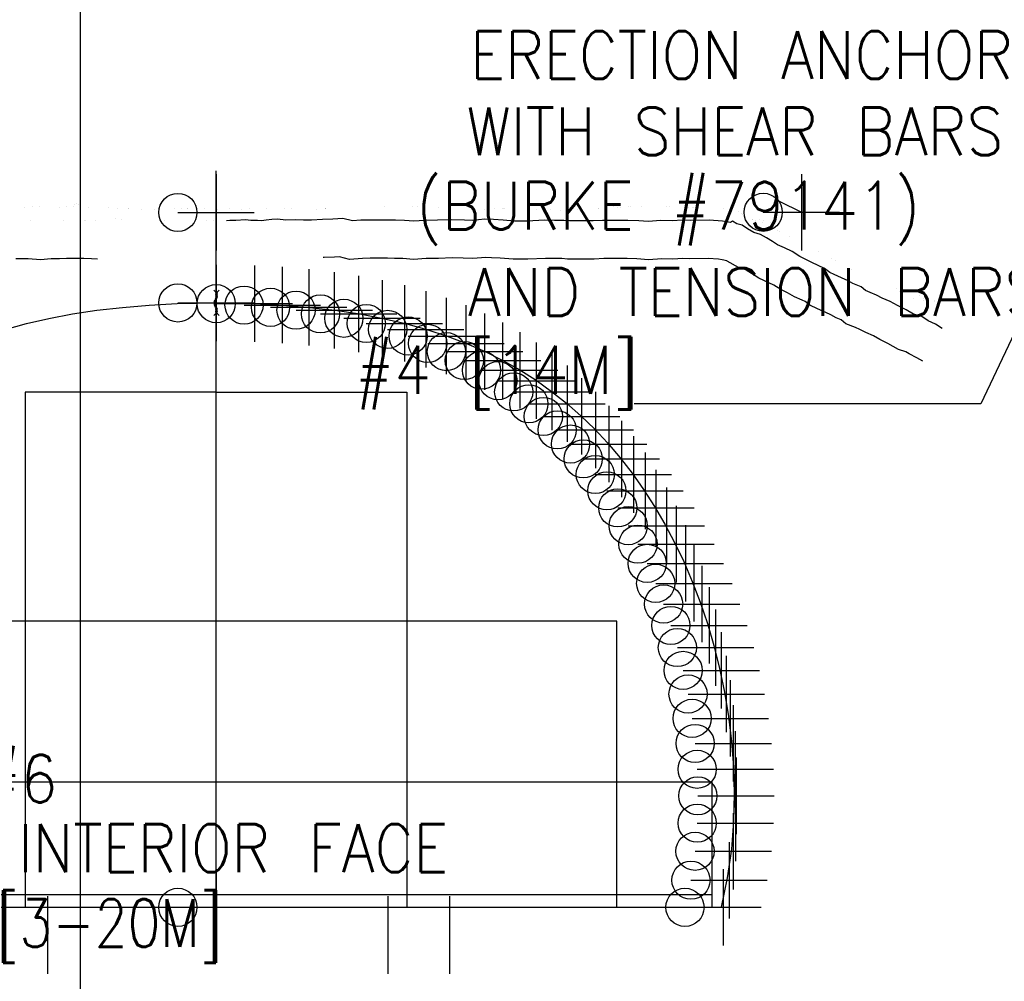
# Model space of a CAD drawing. Extents: x 5 to 2859, y 0 to 3983.
# Tile 6 of 20: x 84 to 110, y 165 to 190. Entities that reach past the tile are written whole.
import ezdxf
from ezdxf.enums import TextEntityAlignment as Align

# ---------------------------------------------------------------- set-up
doc = ezdxf.new("R2010")
doc.units = 0
doc.header["$LTSCALE"] = 25.4
doc.header["$MEASUREMENT"] = 0
doc.layers.get('DEFPOINTS').update_dxf_attribs({"linetype": 'CONTINUOUS'})
for name, color, linetype in [('ARC-CENT', 1, 'CONTINUOUS'), ('ARC-CONST', 1, 'CONTINUOUS'), ('ARC-GRD', 1, 'CONTINUOUS'), ('ARC-PTS', 1, 'CONTINUOUS'), ('ARC-SOIL', 1, 'CONTINUOUS'), ('BDR-TEXT', 1, 'CONTINUOUS'), ('DWG-LINES', 7, 'CONTINUOUS'), ('HATCH', 7, 'CONTINUOUS'), ('LABELS', 7, 'CONTINUOUS'), ('POINTS', 1, 'CONTINUOUS'), ('TRASH', 1, 'CONTINUOUS')]:
    doc.layers.add(name, color=color, linetype=linetype)
doc.styles.add('TXT_SHX', font='txt.shx')

# ---------------------------------------------------------------- blocks, each defined once
blk = doc.blocks.new('2FL')
at = {"layer": 'DWG-LINES', "color": 1, "linetype": 'CONTINUOUS', "const_width": 0.00025}
blk.add_lwpolyline([(-0.12, -1.39), (-0.12, -3.25), (-0.31, -3.25), (-0.31, -1.46, -0.342997), (-0.31, 1.46), (-0.31, 3.25), (-0.12, 3.25), (-0.12, 1.39)], format="xyb", dxfattribs=at)
blk.add_lwpolyline([(0.12, -3.25), (0.12, -1.65, -0.454859), (0.12, 1.65), (0.12, 3.25), (0.31, 3.25), (0.31, 1.56, 0.480384), (0.31, -1.56), (0.31, -3.25)], format="xyb", close=True, dxfattribs=at)
at = {"layer": 'HATCH', "color": 6, "linetype": 'CONTINUOUS'}
for p, q in [((-0.31, 3.16), (-0.23, 3.25)), ((-0.31, 2.99), (-0.12, 3.17)), ((0.12, 3.07), (0.3, 3.25)), ((-0.81, 0.01), (-0.61, 0.21)), ((-0.81, -0.16), (-0.65, 0)), ((-0.78, 0.4), (-0.53, 0.65)), ((-0.73, 0.63), (-0.41, 0.94)), ((-0.65, 0), (-0.62, 0.02)), ((-0.62, 0.02), (-0.43, 0.22)), ((-0.61, 0.21), (-0.39, 0.44)), ((-0.53, 0.65), (-0.16, 1.02)), ((-0.45, 1.25), (-0.12, 1.58)), ((-0.41, 0.94), (0.31, 1.67)), ((-0.31, 2.63), (-0.12, 2.82)), ((-0.31, 2.46), (-0.12, 2.64)), ((-0.31, 2.1), (-0.17, 2.25)), ((-0.31, 1.93), (-0.12, 2.11)), ((-0.31, 1.57), (-0.12, 1.76)), ((-0.17, 2.25), (-0.12, 2.29)), ((0.12, 2.89), (0.31, 3.08)), ((0.12, 2.54), (0.31, 2.73)), ((0.12, 2.36), (0.31, 2.55)), ((0.12, 2.01), (0.31, 2.2)), ((0.12, 1.83), (0.31, 2.02)), ((-0.77, -0.47), (-0.6, -0.31)), ((-0.73, -0.61), (-0.58, -0.46)), ((-0.64, -0.88), (-0.5, -0.73)), ((-0.6, -0.31), (-0.43, -0.14)), ((-0.59, -1), (-0.45, -0.86)), ((-0.58, -0.46), (-0.42, -0.3)), ((-0.5, -0.73), (-0.35, -0.59)), ((-0.47, -1.23), (-0.33, -1.1)), ((-0.45, -0.86), (-0.3, -0.72)), ((-0.4, -1.34), (-0.26, -1.21)), ((-0.33, -1.1), (-0.19, -0.96)), ((-0.31, -1.61), (-0.12, -1.42)), ((-0.31, -1.79), (-0.12, -1.6)), ((-0.31, -2.14), (-0.12, -1.95)), ((-0.31, -2.32), (-0.12, -2.13)), ((-0.31, -2.67), (-0.12, -2.48)), ((-0.31, -2.85), (-0.12, -2.66)), ((-0.31, -3.2), (-0.12, -3.01)), ((-0.26, -1.21), (-0.13, -1.07)), ((-0.11, -1.41), (0.02, -1.28)), ((-0.03, -1.5), (0.1, -1.37)), ((0.12, -1.7), (0.29, -1.54)), ((0.12, -1.88), (0.31, -1.69)), ((0.12, -2.23), (0.31, -2.04)), ((0.12, -2.41), (0.31, -2.22)), ((0.12, -2.76), (0.31, -2.58)), ((0.12, -2.94), (0.31, -2.75)), ((-0.19, -3.25), (-0.12, -3.19)), ((0.17, -3.25), (0.31, -3.11))]:
    blk.add_line(p, q, dxfattribs=at)
at = {"layer": 'LABELS', "color": 253, "linetype": 'CONTINUOUS'}
for p, q in [((-0.12, 3.25), (-0.88, 4)), ((0.12, 3.25), (0.88, 4)), ((-0.88, -4), (-0.12, -3.25)), ((0.88, -4), (0.12, -3.25))]:
    blk.add_line(p, q, dxfattribs=at)
blk = doc.blocks.new('2FL0')
at = {"layer": 'DWG-LINES', "color": 1, "linetype": 'CONTINUOUS', "const_width": 0.00025}
blk.add_lwpolyline([(-0.12, -1.39), (-0.12, -3.25), (-0.31, -3.25), (-0.31, -1.46, -0.342997), (-0.31, 1.46), (-0.31, 3.25), (-0.12, 3.25), (-0.12, 1.39)], format="xyb", dxfattribs=at)
blk.add_lwpolyline([(0.12, -3.25), (0.12, -1.65, -0.454859), (0.12, 1.65), (0.12, 3.25), (0.31, 3.25), (0.31, 1.56, 0.480384), (0.31, -1.56), (0.31, -3.25)], format="xyb", close=True, dxfattribs=at)
at = {"layer": 'HATCH', "color": 6, "linetype": 'CONTINUOUS'}
for p, q in [((-0.31, 3.16), (-0.23, 3.25)), ((-0.31, 2.99), (-0.12, 3.17)), ((0.12, 3.07), (0.3, 3.25)), ((-0.81, 0.01), (-0.61, 0.21)), ((-0.81, -0.16), (-0.65, 0)), ((-0.78, 0.4), (-0.53, 0.65)), ((-0.73, 0.63), (-0.41, 0.94)), ((-0.65, 0), (-0.62, 0.02)), ((-0.62, 0.02), (-0.43, 0.22)), ((-0.61, 0.21), (-0.39, 0.44)), ((-0.53, 0.65), (-0.16, 1.02)), ((-0.45, 1.25), (-0.12, 1.58)), ((-0.41, 0.94), (0.31, 1.67)), ((-0.31, 2.63), (-0.12, 2.82)), ((-0.31, 2.46), (-0.12, 2.64)), ((-0.31, 2.1), (-0.17, 2.25)), ((-0.31, 1.93), (-0.12, 2.11)), ((-0.31, 1.57), (-0.12, 1.76)), ((-0.17, 2.25), (-0.12, 2.29)), ((0.12, 2.89), (0.31, 3.08)), ((0.12, 2.54), (0.31, 2.73)), ((0.12, 2.36), (0.31, 2.55)), ((0.12, 2.01), (0.31, 2.2)), ((0.12, 1.83), (0.31, 2.02)), ((-0.77, -0.47), (-0.6, -0.31)), ((-0.73, -0.61), (-0.58, -0.46)), ((-0.64, -0.88), (-0.5, -0.73)), ((-0.6, -0.31), (-0.43, -0.14)), ((-0.59, -1), (-0.45, -0.86)), ((-0.58, -0.46), (-0.42, -0.3)), ((-0.5, -0.73), (-0.35, -0.59)), ((-0.47, -1.23), (-0.33, -1.1)), ((-0.45, -0.86), (-0.3, -0.72)), ((-0.4, -1.34), (-0.26, -1.21)), ((-0.33, -1.1), (-0.19, -0.96)), ((-0.31, -1.61), (-0.12, -1.42)), ((-0.31, -1.79), (-0.12, -1.6)), ((-0.31, -2.14), (-0.12, -1.95)), ((-0.31, -2.32), (-0.12, -2.13)), ((-0.31, -2.67), (-0.12, -2.48)), ((-0.31, -2.85), (-0.12, -2.66)), ((-0.31, -3.2), (-0.12, -3.01)), ((-0.26, -1.21), (-0.13, -1.07)), ((-0.11, -1.41), (0.02, -1.28)), ((-0.03, -1.5), (0.1, -1.37)), ((0.12, -1.7), (0.29, -1.54)), ((0.12, -1.88), (0.31, -1.69)), ((0.12, -2.23), (0.31, -2.04)), ((0.12, -2.41), (0.31, -2.22)), ((0.12, -2.76), (0.31, -2.58)), ((0.12, -2.94), (0.31, -2.75)), ((-0.19, -3.25), (-0.12, -3.19)), ((0.17, -3.25), (0.31, -3.11))]:
    blk.add_line(p, q, dxfattribs=at)
at = {"layer": 'LABELS', "color": 253, "linetype": 'CONTINUOUS'}
for p, q in [((-0.12, 3.25), (-0.88, 4)), ((0.12, 3.25), (0.88, 4)), ((-0.88, -4), (-0.12, -3.25)), ((0.88, -4), (0.12, -3.25))]:
    blk.add_line(p, q, dxfattribs=at)

msp = doc.modelspace()

# ---------------------------------------------------------------- linework, layer by layer
at = {"layer": 'ARC-CENT', "color": 7, "linetype": 'CONTINUOUS'}
msp.add_lwpolyline([(84.002, 182.214), (84.56, 182.368), (85.145, 182.504), (85.759, 182.619), (86.401, 182.716), (87.072, 182.793), (87.771, 182.851), (88.504, 182.89), (89.523, 182.909), (90.543, 182.89), (91.276, 182.851), (91.975, 182.793), (92.646, 182.716), (93.288, 182.619), (93.901, 182.504), (94.487, 182.368), (95.045, 182.214), (95.578, 182.04), (96.086, 181.847), (96.572, 181.635), (97.036, 181.403), (97.48, 181.152), (97.906, 180.881), (98.314, 180.592), (98.704, 180.283), (99.079, 179.955), (99.438, 179.607), (99.782, 179.24), (100.111, 178.854), (100.425, 178.448), (100.725, 178.024), (101.01, 177.579), (101.28, 177.116), (101.535, 176.633), (101.775, 176.131), (101.998, 175.61), (102.205, 175.069), (102.394, 174.509), (102.564, 173.93), (102.714, 173.331), (102.843, 172.713), (102.948, 172.076), (103.027, 171.42), (103.078, 170.744), (103.098, 170.049), (103.081, 169.334), (103.022, 168.6), (102.916, 167.847), (102.753, 167.075)], dxfattribs=at)
msp.add_lwpolyline([(84.002, 182.214), (84.56, 182.368), (85.145, 182.504), (85.759, 182.619), (86.401, 182.716), (87.072, 182.793), (87.771, 182.851), (88.504, 182.89), (89.523, 182.909), (90.543, 182.89), (91.276, 182.851), (91.975, 182.793), (92.646, 182.716), (93.288, 182.619), (93.901, 182.504), (94.487, 182.368), (95.045, 182.214), (95.578, 182.04), (96.086, 181.847), (96.572, 181.635), (97.036, 181.403), (97.48, 181.152), (97.906, 180.881), (98.314, 180.592), (98.704, 180.283), (99.079, 179.955), (99.438, 179.607), (99.782, 179.24), (100.111, 178.854), (100.425, 178.448), (100.725, 178.024), (101.01, 177.579), (101.28, 177.116), (101.535, 176.633), (101.775, 176.131), (101.998, 175.61), (102.205, 175.069), (102.394, 174.509), (102.564, 173.93), (102.714, 173.331), (102.843, 172.713), (102.948, 172.076), (103.027, 171.42), (103.078, 170.744), (103.098, 170.049), (103.081, 169.334), (103.022, 168.6), (102.916, 167.847), (102.753, 167.075)], dxfattribs=at)
at = {"layer": 'ARC-CONST', "color": 7, "linetype": 'CONTINUOUS'}
for p, q in [((104.857, 186.283), (104.857, 184.283)), ((104.857, 186.283), (104.857, 184.283)), ((104.273, 185.575), (104.857, 185.283)), ((104.273, 185.575), (104.857, 185.283)), ((103.857, 185.283), (105.857, 185.283)), ((103.857, 185.283), (105.857, 185.283)), ((89.523, 168.075), (89.523, 166.075)), ((89.523, 168.075), (89.523, 166.075)), ((88.523, 167.075), (90.523, 167.075)), ((88.523, 167.075), (90.523, 167.075))]:
    msp.add_line(p, q, dxfattribs=at)
for centre in [(103.857, 185.283), (103.857, 185.283), (88.523, 167.075), (88.523, 167.075)]:
    msp.add_circle(centre, 0.5, dxfattribs=at)
at = {"layer": 'ARC-GRD', "color": 253, "linetype": 'CONTINUOUS'}
msp.add_line((89.523, 167.075), (89.523, 186.365), dxfattribs=at)
msp.add_line((89.523, 167.075), (89.523, 186.365), dxfattribs=at)
for points in [[(89.523, 180.575), (84.523, 180.575), (84.523, 167.075)], [(89.523, 180.575), (84.523, 180.575), (84.523, 167.075)], [(89.523, 180.575), (94.523, 180.575), (94.523, 167.075)], [(89.523, 180.575), (94.523, 180.575), (94.523, 167.075)], [(89.523, 167.075), (100.023, 167.075), (100.023, 174.575), (79.023, 174.575), (79.023, 167.075)], [(89.523, 167.075), (100.023, 167.075), (100.023, 174.575), (79.023, 174.575), (79.023, 167.075)], [(89.523, 167.075), (102.523, 167.075), (102.523, 170.354), (76.523, 170.354), (76.523, 167.075)], [(89.523, 167.075), (102.523, 167.075), (102.523, 170.354), (76.523, 170.354), (76.523, 167.075)]]:
    msp.add_lwpolyline(points, dxfattribs=at)
msp.add_lwpolyline([(89.523, 167.075), (102.523, 167.075), (102.523, 167.403), (76.523, 167.403), (76.523, 167.075)], close=True, dxfattribs=at)
msp.add_lwpolyline([(89.523, 167.075), (102.523, 167.075), (102.523, 167.403), (76.523, 167.403), (76.523, 167.075)], close=True, dxfattribs=at)
at = {"layer": 'ARC-PTS', "color": 5, "linetype": 'CONTINUOUS'}
for p, q in [((89.523, 183.909), (89.523, 181.909)), ((89.523, 183.909), (89.523, 181.909)), ((90.528, 183.89), (90.528, 181.89)), ((90.528, 183.89), (90.528, 181.89)), ((91.257, 183.852), (91.257, 181.852)), ((91.257, 183.852), (91.257, 181.852)), ((91.951, 183.794), (91.951, 181.794)), ((91.951, 183.794), (91.951, 181.794)), ((92.619, 183.718), (92.619, 181.718)), ((92.619, 183.718), (92.619, 181.718)), ((93.259, 183.622), (93.259, 181.622)), ((93.259, 183.622), (93.259, 181.622)), ((93.872, 183.506), (93.872, 181.506)), ((93.872, 183.506), (93.872, 181.506)), ((94.458, 183.371), (94.458, 181.371)), ((94.458, 183.371), (94.458, 181.371)), ((95.018, 183.216), (95.018, 181.216)), ((95.018, 183.216), (95.018, 181.216)), ((88.523, 182.909), (90.523, 182.909)), ((88.523, 182.909), (90.523, 182.909)), ((89.528, 182.89), (91.528, 182.89)), ((89.528, 182.89), (91.528, 182.89)), ((95.554, 183.042), (95.554, 181.042)), ((95.554, 183.042), (95.554, 181.042)), ((90.257, 182.852), (92.257, 182.852)), ((90.257, 182.852), (92.257, 182.852)), ((90.951, 182.794), (92.951, 182.794)), ((90.951, 182.794), (92.951, 182.794)), ((91.619, 182.718), (93.619, 182.718)), ((91.619, 182.718), (93.619, 182.718)), ((92.259, 182.622), (94.259, 182.622)), ((92.259, 182.622), (94.259, 182.622)), ((96.067, 182.848), (96.067, 180.848)), ((96.067, 182.848), (96.067, 180.848)), ((96.557, 182.633), (96.557, 180.633)), ((96.557, 182.633), (96.557, 180.633)), ((92.872, 182.506), (94.872, 182.506)), ((92.872, 182.506), (94.872, 182.506)), ((93.458, 182.371), (95.458, 182.371)), ((93.458, 182.371), (95.458, 182.371)), ((97.027, 182.4), (97.027, 180.4)), ((97.027, 182.4), (97.027, 180.4)), ((94.018, 182.216), (96.018, 182.216)), ((94.018, 182.216), (96.018, 182.216)), ((97.477, 182.146), (97.477, 180.146)), ((97.477, 182.146), (97.477, 180.146)), ((94.554, 182.042), (96.554, 182.042)), ((94.554, 182.042), (96.554, 182.042)), ((95.067, 181.848), (97.067, 181.848)), ((95.067, 181.848), (97.067, 181.848)), ((97.908, 181.872), (97.908, 179.872)), ((97.908, 181.872), (97.908, 179.872)), ((95.557, 181.633), (97.557, 181.633)), ((95.557, 181.633), (97.557, 181.633)), ((96.027, 181.4), (98.027, 181.4)), ((96.027, 181.4), (98.027, 181.4)), ((98.321, 181.579), (98.321, 179.579)), ((98.321, 181.579), (98.321, 179.579)), ((96.477, 181.146), (98.477, 181.146)), ((96.477, 181.146), (98.477, 181.146)), ((98.718, 181.267), (98.718, 179.267)), ((98.718, 181.267), (98.718, 179.267)), ((96.908, 180.872), (98.908, 180.872)), ((96.908, 180.872), (98.908, 180.872)), ((99.097, 180.934), (99.097, 178.934)), ((99.097, 180.934), (99.097, 178.934)), ((97.321, 180.579), (99.321, 180.579)), ((97.321, 180.579), (99.321, 180.579)), ((99.461, 180.583), (99.461, 178.583)), ((99.461, 180.583), (99.461, 178.583)), ((97.718, 180.267), (99.718, 180.267)), ((97.718, 180.267), (99.718, 180.267)), ((99.809, 180.212), (99.809, 178.212)), ((99.809, 180.212), (99.809, 178.212)), ((98.097, 179.934), (100.097, 179.934)), ((98.097, 179.934), (100.097, 179.934)), ((100.141, 179.823), (100.141, 177.823)), ((100.141, 179.823), (100.141, 177.823)), ((98.461, 179.583), (100.461, 179.583)), ((98.461, 179.583), (100.461, 179.583)), ((100.458, 179.414), (100.458, 177.414)), ((100.458, 179.414), (100.458, 177.414)), ((98.809, 179.212), (100.809, 179.212)), ((98.809, 179.212), (100.809, 179.212)), ((99.141, 178.823), (101.141, 178.823)), ((99.141, 178.823), (101.141, 178.823)), ((100.761, 178.986), (100.761, 176.986)), ((100.761, 178.986), (100.761, 176.986)), ((101.048, 178.539), (101.048, 176.539)), ((101.048, 178.539), (101.048, 176.539)), ((99.458, 178.414), (101.458, 178.414)), ((99.458, 178.414), (101.458, 178.414)), ((99.761, 177.986), (101.761, 177.986)), ((99.761, 177.986), (101.761, 177.986)), ((101.32, 178.073), (101.32, 176.073)), ((101.32, 178.073), (101.32, 176.073)), ((100.048, 177.539), (102.048, 177.539)), ((100.048, 177.539), (102.048, 177.539)), ((101.576, 177.589), (101.576, 175.589)), ((101.576, 177.589), (101.576, 175.589)), ((100.32, 177.073), (102.32, 177.073)), ((100.32, 177.073), (102.32, 177.073)), ((101.817, 177.085), (101.817, 175.085)), ((101.817, 177.085), (101.817, 175.085)), ((100.576, 176.589), (102.576, 176.589)), ((100.576, 176.589), (102.576, 176.589)), ((102.041, 176.562), (102.041, 174.562)), ((102.041, 176.562), (102.041, 174.562)), ((100.817, 176.085), (102.817, 176.085)), ((100.817, 176.085), (102.817, 176.085)), ((102.248, 176.021), (102.248, 174.021)), ((102.248, 176.021), (102.248, 174.021)), ((101.041, 175.562), (103.041, 175.562)), ((101.041, 175.562), (103.041, 175.562)), ((102.438, 175.46), (102.438, 173.46)), ((102.438, 175.46), (102.438, 173.46)), ((101.248, 175.021), (103.248, 175.021)), ((101.248, 175.021), (103.248, 175.021)), ((102.609, 174.88), (102.609, 172.88)), ((102.609, 174.88), (102.609, 172.88)), ((101.438, 174.46), (103.438, 174.46)), ((101.438, 174.46), (103.438, 174.46)), ((102.759, 174.282), (102.759, 172.282)), ((102.759, 174.282), (102.759, 172.282)), ((101.609, 173.88), (103.609, 173.88)), ((101.609, 173.88), (103.609, 173.88)), ((102.888, 173.663), (102.888, 171.663)), ((102.888, 173.663), (102.888, 171.663)), ((101.759, 173.282), (103.759, 173.282)), ((101.759, 173.282), (103.759, 173.282)), ((102.994, 173.026), (102.994, 171.026)), ((102.994, 173.026), (102.994, 171.026)), ((101.888, 172.663), (103.888, 172.663)), ((101.888, 172.663), (103.888, 172.663)), ((103.073, 172.369), (103.073, 170.369)), ((103.073, 172.369), (103.073, 170.369)), ((101.994, 172.026), (103.994, 172.026)), ((101.994, 172.026), (103.994, 172.026)), ((103.125, 171.692), (103.125, 169.692)), ((103.125, 171.692), (103.125, 169.692)), ((102.073, 171.369), (104.073, 171.369)), ((102.073, 171.369), (104.073, 171.369)), ((103.144, 170.996), (103.144, 168.996)), ((103.144, 170.996), (103.144, 168.996)), ((102.125, 170.692), (104.125, 170.692)), ((102.125, 170.692), (104.125, 170.692)), ((103.128, 170.28), (103.128, 168.28)), ((103.128, 170.28), (103.128, 168.28)), ((102.144, 169.996), (104.144, 169.996)), ((102.144, 169.996), (104.144, 169.996)), ((103.07, 169.543), (103.07, 167.543)), ((103.07, 169.543), (103.07, 167.543)), ((102.128, 169.28), (104.128, 169.28)), ((102.128, 169.28), (104.128, 169.28)), ((102.964, 168.785), (102.964, 166.785)), ((102.964, 168.785), (102.964, 166.785)), ((102.07, 168.543), (104.07, 168.543)), ((102.07, 168.543), (104.07, 168.543)), ((102.807, 168.075), (102.807, 166.075)), ((102.807, 168.075), (102.807, 166.075)), ((102.807, 168.075), (102.807, 166.075)), ((102.807, 168.075), (102.807, 166.075)), ((101.964, 167.785), (103.964, 167.785)), ((101.964, 167.785), (103.964, 167.785)), ((101.807, 167.075), (103.807, 167.075)), ((101.807, 167.075), (103.807, 167.075)), ((101.807, 167.075), (103.807, 167.075)), ((101.807, 167.075), (103.807, 167.075))]:
    msp.add_line(p, q, dxfattribs=at)
at = {"layer": 'ARC-PTS', "color": 7, "linetype": 'CONTINUOUS'}
msp.add_lwpolyline([(89.523, 182.909), (90.543, 182.89), (91.276, 182.851), (91.975, 182.793), (92.646, 182.716), (93.288, 182.619), (93.901, 182.504), (94.487, 182.368), (95.045, 182.214), (95.578, 182.04), (96.086, 181.847), (96.572, 181.635), (97.036, 181.403), (97.48, 181.152), (97.906, 180.881), (98.314, 180.592), (98.704, 180.283), (99.079, 179.955), (99.438, 179.607), (99.782, 179.24), (100.111, 178.854), (100.425, 178.448), (100.725, 178.024), (101.01, 177.579), (101.28, 177.116), (101.535, 176.633), (101.775, 176.131), (101.998, 175.61), (102.205, 175.069), (102.394, 174.509), (102.564, 173.93), (102.714, 173.331), (102.843, 172.713), (102.948, 172.076), (103.027, 171.42), (103.078, 170.744), (103.098, 170.049), (103.081, 169.334), (103.022, 168.6), (102.916, 167.847), (102.753, 167.075)], dxfattribs=at)
msp.add_lwpolyline([(89.523, 182.909), (90.543, 182.89), (91.276, 182.851), (91.975, 182.793), (92.646, 182.716), (93.288, 182.619), (93.901, 182.504), (94.487, 182.368), (95.045, 182.214), (95.578, 182.04), (96.086, 181.847), (96.572, 181.635), (97.036, 181.403), (97.48, 181.152), (97.906, 180.881), (98.314, 180.592), (98.704, 180.283), (99.079, 179.955), (99.438, 179.607), (99.782, 179.24), (100.111, 178.854), (100.425, 178.448), (100.725, 178.024), (101.01, 177.579), (101.28, 177.116), (101.535, 176.633), (101.775, 176.131), (101.998, 175.61), (102.205, 175.069), (102.394, 174.509), (102.564, 173.93), (102.714, 173.331), (102.843, 172.713), (102.948, 172.076), (103.027, 171.42), (103.078, 170.744), (103.098, 170.049), (103.081, 169.334), (103.022, 168.6), (102.916, 167.847), (102.753, 167.075)], dxfattribs=at)
at = {"layer": 'ARC-PTS', "color": 5, "linetype": 'CONTINUOUS'}
for centre in [(88.523, 182.909), (88.523, 182.909), (89.528, 182.89), (89.528, 182.89), (90.257, 182.852), (90.257, 182.852), (90.951, 182.794), (90.951, 182.794), (91.619, 182.718), (91.619, 182.718), (92.259, 182.622), (92.259, 182.622), (92.872, 182.506), (92.872, 182.506), (93.458, 182.371), (93.458, 182.371), (94.018, 182.216), (94.018, 182.216), (94.554, 182.042), (94.554, 182.042), (95.067, 181.848), (95.067, 181.848), (95.557, 181.633), (95.557, 181.633), (96.027, 181.4), (96.027, 181.4), (96.477, 181.146), (96.477, 181.146), (96.908, 180.872), (96.908, 180.872), (97.321, 180.579), (97.321, 180.579), (97.718, 180.267), (97.718, 180.267), (98.097, 179.934), (98.097, 179.934), (98.461, 179.583), (98.461, 179.583), (98.809, 179.212), (98.809, 179.212), (99.141, 178.823), (99.141, 178.823), (99.458, 178.414), (99.458, 178.414), (99.761, 177.986), (99.761, 177.986), (100.048, 177.539), (100.048, 177.539), (100.32, 177.073), (100.32, 177.073), (100.576, 176.589), (100.576, 176.589), (100.817, 176.085), (100.817, 176.085), (101.041, 175.562), (101.041, 175.562), (101.248, 175.021), (101.248, 175.021), (101.438, 174.46), (101.438, 174.46), (101.609, 173.88), (101.609, 173.88), (101.759, 173.282), (101.759, 173.282), (101.888, 172.663), (101.888, 172.663), (101.994, 172.026), (101.994, 172.026), (102.073, 171.369), (102.073, 171.369), (102.125, 170.692), (102.125, 170.692), (102.144, 169.996), (102.144, 169.996), (102.128, 169.28), (102.128, 169.28), (102.07, 168.543), (102.07, 168.543), (101.964, 167.785), (101.964, 167.785), (101.807, 167.075), (101.807, 167.075), (101.807, 167.075), (101.807, 167.075)]:
    msp.add_circle(centre, 0.5, dxfattribs=at)
at = {"layer": 'ARC-SOIL', "color": 234, "linetype": 'CONTINUOUS', "const_width": 0.00025}
for points in [[(84.301, 185.411), (84.49, 185.413), (84.624, 185.437), (84.744, 185.421), (84.898, 185.445), (85.02, 185.419), (85.171, 185.425), (85.327, 185.423), (85.483, 185.413), (85.595, 185.425), (85.727, 185.439), (85.86, 185.449), (85.852, 185.451), (85.735, 185.593), (85.83, 185.465), (85.85, 185.559), (85.87, 185.451), (85.922, 185.493), (85.872, 185.467), (85.87, 185.469), (86.032, 185.425), (86.232, 185.403), (86.485, 185.405), (86.501, 185.391), (86.739, 185.423), (87.009, 185.371), (87.346, 185.375), (87.668, 185.349), (87.869, 185.353), (88.007, 185.367), (88.311, 185.383), (88.536, 185.367), (88.622, 185.385), (88.866, 185.381), (89.09, 185.379), (89.391, 185.367), (89.591, 185.355), (89.765, 185.351), (89.901, 185.379)], [(84.301, 185.411), (84.49, 185.413), (84.624, 185.437), (84.744, 185.421), (84.898, 185.445), (85.02, 185.419), (85.171, 185.425), (85.327, 185.423), (85.483, 185.413), (85.595, 185.425), (85.727, 185.439), (85.86, 185.449), (85.852, 185.451), (85.735, 185.593), (85.83, 185.465), (85.85, 185.559), (85.87, 185.451), (85.922, 185.493), (85.872, 185.467), (85.87, 185.469), (86.032, 185.425), (86.232, 185.403), (86.485, 185.405), (86.501, 185.391), (86.739, 185.423), (87.009, 185.371), (87.346, 185.375), (87.668, 185.349), (87.869, 185.353), (88.007, 185.367), (88.311, 185.383), (88.536, 185.367), (88.622, 185.385), (88.866, 185.381), (89.09, 185.379), (89.391, 185.367), (89.591, 185.355), (89.765, 185.351), (89.901, 185.379)], [(108.586, 182.635), (108.38, 182.723), (108.246, 182.817), (108.436, 182.849), (108.27, 182.843), (108.372, 183.004), (108.262, 182.883), (108.26, 183.152), (108.306, 182.853), (108.119, 183.132), (108.215, 182.888), (107.945, 183.12), (108.175, 182.807), (107.963, 182.894), (107.741, 183.046), (107.5, 183.176), (107.28, 183.316), (107.042, 183.396), (106.823, 183.502), (106.555, 183.631), (106.367, 183.707), (106.337, 183.685), (106.135, 183.809), (105.818, 183.977), (105.582, 184.115), (105.431, 184.205), (105.197, 184.316), (104.959, 184.436), (104.746, 184.536), (104.57, 184.642), (104.392, 184.726), (104.246, 184.804), (104.142, 184.852), (104.013, 184.912), (103.933, 184.952), (104.152, 185.065), (103.997, 184.997), (104.055, 185.215), (103.933, 184.936), (103.855, 185.189), (103.895, 184.942), (103.759, 185.095), (103.825, 184.983), (103.699, 185.037), (103.635, 185.077), (103.583, 185.095), (103.483, 185.147), (103.397, 185.207), (103.282, 185.249), (103.202, 185.319), (103.062, 185.373), (102.992, 185.389), (102.824, 185.391), (102.601, 185.397), (102.389, 185.407), (102.247, 185.393), (102.127, 185.403), (102.017, 185.409), (101.878, 185.399), (101.664, 185.397), (101.54, 185.409), (101.444, 185.419), (101.316, 185.437), (101.193, 185.433), (101.047, 185.427), (100.853, 185.431), (100.703, 185.445), (100.554, 185.437), (100.382, 185.435), (100.272, 185.417), (100.13, 185.409), (100.04, 185.401), (100.038, 185.405), (100.088, 185.519), (99.99, 185.403), (99.944, 185.561), (99.946, 185.433), (99.845, 185.509), (99.908, 185.417), (99.845, 185.423), (99.691, 185.401), (99.603, 185.373), (99.437, 185.375), (99.341, 185.369), (99.188, 185.371), (99.034, 185.369), (98.608, 185.335), (98.321, 185.355), (98.109, 185.361), (97.881, 185.355), (97.732, 185.373), (97.584, 185.367), (97.408, 185.377), (97.224, 185.377), (97.033, 185.373), (96.771, 185.385), (96.501, 185.361), (96.326, 185.365), (96.082, 185.387), (95.862, 185.385), (95.687, 185.387), (95.517, 185.395), (95.323, 185.411), (95.133, 185.413), (95, 185.437), (94.88, 185.421), (94.726, 185.445), (94.604, 185.419), (94.452, 185.425), (94.297, 185.423), (94.141, 185.413), (94.029, 185.425), (93.897, 185.439), (93.763, 185.449), (93.771, 185.451), (93.889, 185.593), (93.793, 185.465), (93.773, 185.559), (93.753, 185.451), (93.701, 185.493), (93.751, 185.467), (93.753, 185.469), (93.592, 185.425), (93.392, 185.403), (93.138, 185.405), (93.122, 185.391), (92.885, 185.423), (92.615, 185.371), (92.278, 185.375), (91.956, 185.349), (91.754, 185.353), (91.616, 185.367), (91.313, 185.383), (91.087, 185.367), (91.001, 185.385), (90.758, 185.381), (90.534, 185.379), (90.232, 185.367), (90.033, 185.355), (89.859, 185.351), (89.723, 185.379)], [(108.586, 182.635), (108.38, 182.723), (108.246, 182.817), (108.436, 182.849), (108.27, 182.843), (108.372, 183.004), (108.262, 182.883), (108.26, 183.152), (108.306, 182.853), (108.119, 183.132), (108.215, 182.888), (107.945, 183.12), (108.175, 182.807), (107.963, 182.894), (107.741, 183.046), (107.5, 183.176), (107.28, 183.316), (107.042, 183.396), (106.823, 183.502), (106.555, 183.631), (106.367, 183.707), (106.337, 183.685), (106.135, 183.809), (105.818, 183.977), (105.582, 184.115), (105.431, 184.205), (105.197, 184.316), (104.959, 184.436), (104.746, 184.536), (104.57, 184.642), (104.392, 184.726), (104.246, 184.804), (104.142, 184.852), (104.013, 184.912), (103.933, 184.952), (104.152, 185.065), (103.997, 184.997), (104.055, 185.215), (103.933, 184.936), (103.855, 185.189), (103.895, 184.942), (103.759, 185.095), (103.825, 184.983), (103.699, 185.037), (103.635, 185.077), (103.583, 185.095), (103.483, 185.147), (103.397, 185.207), (103.282, 185.249), (103.202, 185.319), (103.062, 185.373), (102.992, 185.389), (102.824, 185.391), (102.601, 185.397), (102.389, 185.407), (102.247, 185.393), (102.127, 185.403), (102.017, 185.409), (101.878, 185.399), (101.664, 185.397), (101.54, 185.409), (101.444, 185.419), (101.316, 185.437), (101.193, 185.433), (101.047, 185.427), (100.853, 185.431), (100.703, 185.445), (100.554, 185.437), (100.382, 185.435), (100.272, 185.417), (100.13, 185.409), (100.04, 185.401), (100.038, 185.405), (100.088, 185.519), (99.99, 185.403), (99.944, 185.561), (99.946, 185.433), (99.845, 185.509), (99.908, 185.417), (99.845, 185.423), (99.691, 185.401), (99.603, 185.373), (99.437, 185.375), (99.341, 185.369), (99.188, 185.371), (99.034, 185.369), (98.608, 185.335), (98.321, 185.355), (98.109, 185.361), (97.881, 185.355), (97.732, 185.373), (97.584, 185.367), (97.408, 185.377), (97.224, 185.377), (97.033, 185.373), (96.771, 185.385), (96.501, 185.361), (96.326, 185.365), (96.082, 185.387), (95.862, 185.385), (95.687, 185.387), (95.517, 185.395), (95.323, 185.411), (95.133, 185.413), (95, 185.437), (94.88, 185.421), (94.726, 185.445), (94.604, 185.419), (94.452, 185.425), (94.297, 185.423), (94.141, 185.413), (94.029, 185.425), (93.897, 185.439), (93.763, 185.449), (93.771, 185.451), (93.889, 185.593), (93.793, 185.465), (93.773, 185.559), (93.753, 185.451), (93.701, 185.493), (93.751, 185.467), (93.753, 185.469), (93.592, 185.425), (93.392, 185.403), (93.138, 185.405), (93.122, 185.391), (92.885, 185.423), (92.615, 185.371), (92.278, 185.375), (91.956, 185.349), (91.754, 185.353), (91.616, 185.367), (91.313, 185.383), (91.087, 185.367), (91.001, 185.385), (90.758, 185.381), (90.534, 185.379), (90.232, 185.367), (90.033, 185.355), (89.859, 185.351), (89.723, 185.379)], [(84.301, 185.073), (84.638, 185.069), (84.918, 185.051), (85.159, 185.071), (85.403, 185.073), (85.589, 185.079), (85.818, 185.081), (86.078, 185.077), (86.306, 185.073), (86.525, 185.057), (86.781, 185.119), (87.039, 185.103), (87.31, 185.097), (87.604, 185.079), (87.814, 185.081), (88.011, 185.083), (88.269, 185.073), (88.493, 185.101), (88.636, 185.091), (88.786, 185.073), (88.914, 185.057), (89.018, 185.067), (89.186, 185.067), (89.329, 185.083), (89.587, 185.071), (89.741, 185.071), (89.829, 185.061)], [(84.301, 185.073), (84.638, 185.069), (84.918, 185.051), (85.159, 185.071), (85.403, 185.073), (85.589, 185.079), (85.818, 185.081), (86.078, 185.077), (86.306, 185.073), (86.525, 185.057), (86.781, 185.119), (87.039, 185.103), (87.31, 185.097), (87.604, 185.079), (87.814, 185.081), (88.011, 185.083), (88.269, 185.073), (88.493, 185.101), (88.636, 185.091), (88.786, 185.073), (88.914, 185.057), (89.018, 185.067), (89.186, 185.067), (89.329, 185.083), (89.587, 185.071), (89.741, 185.071), (89.829, 185.061)]]:
    msp.add_lwpolyline(points, dxfattribs=at)
at = {"layer": 'ARC-SOIL', "color": 234, "linetype": 'CONTINUOUS'}
for points in [[(108.548, 182.241), (108.366, 182.349), (108.181, 182.443), (108.015, 182.551), (107.791, 182.615), (107.601, 182.725), (107.376, 182.839), (107.186, 182.942), (106.976, 183.034), (106.825, 183.112), (106.659, 183.186), (106.533, 183.236), (106.419, 183.33), (106.205, 183.42), (106.08, 183.49), (105.904, 183.57), (105.712, 183.653), (105.604, 183.709), (105.466, 183.807), (105.295, 183.889), (105.127, 183.965), (104.957, 184.059), (104.815, 184.129), (104.616, 184.259), (104.412, 184.35), (104.228, 184.432), (104.096, 184.52), (103.947, 184.616), (103.783, 184.704), (103.611, 184.756), (103.445, 184.854), (103.306, 184.948), (103.162, 184.979), (103.052, 185.047), (103, 185.019), (102.79, 185.049), (102.441, 185.075), (101.948, 185.065), (101.744, 185.077), (101.476, 185.059), (101.179, 185.069), (100.843, 185.043), (100.596, 185.059), (100.314, 185.069), (100.016, 185.071), (99.651, 185.069), (99.405, 185.057), (99.303, 185.057), (99.104, 185.057), (98.784, 185.055), (98.638, 185.071), (98.393, 185.071), (98.135, 185.075), (97.668, 185.053), (97.342, 185.051), (97.041, 185.075), (96.791, 185.091), (96.565, 185.101), (96.23, 185.071), (96.03, 185.079), (95.699, 185.087), (95.323, 185.073), (94.986, 185.069), (94.706, 185.051), (94.464, 185.071), (94.221, 185.073), (94.035, 185.079), (93.805, 185.081), (93.546, 185.077), (93.318, 185.073), (93.098, 185.057), (92.843, 185.119), (92.585, 185.103), (92.313, 185.097), (92.02, 185.079), (91.81, 185.081), (91.612, 185.083), (91.355, 185.073), (91.131, 185.101), (90.987, 185.091), (90.838, 185.073), (90.71, 185.057), (90.606, 185.067), (90.438, 185.067), (90.294, 185.083), (90.037, 185.071), (89.883, 185.071), (89.795, 185.061)], [(108.548, 182.241), (108.366, 182.349), (108.181, 182.443), (108.015, 182.551), (107.791, 182.615), (107.601, 182.725), (107.376, 182.839), (107.186, 182.942), (106.976, 183.034), (106.825, 183.112), (106.659, 183.186), (106.533, 183.236), (106.419, 183.33), (106.205, 183.42), (106.08, 183.49), (105.904, 183.57), (105.712, 183.653), (105.604, 183.709), (105.466, 183.807), (105.295, 183.889), (105.127, 183.965), (104.957, 184.059), (104.815, 184.129), (104.616, 184.259), (104.412, 184.35), (104.228, 184.432), (104.096, 184.52), (103.947, 184.616), (103.783, 184.704), (103.611, 184.756), (103.445, 184.854), (103.306, 184.948), (103.162, 184.979), (103.052, 185.047), (103, 185.019), (102.79, 185.049), (102.441, 185.075), (101.948, 185.065), (101.744, 185.077), (101.476, 185.059), (101.179, 185.069), (100.843, 185.043), (100.596, 185.059), (100.314, 185.069), (100.016, 185.071), (99.651, 185.069), (99.405, 185.057), (99.303, 185.057), (99.104, 185.057), (98.784, 185.055), (98.638, 185.071), (98.393, 185.071), (98.135, 185.075), (97.668, 185.053), (97.342, 185.051), (97.041, 185.075), (96.791, 185.091), (96.565, 185.101), (96.23, 185.071), (96.03, 185.079), (95.699, 185.087), (95.323, 185.073), (94.986, 185.069), (94.706, 185.051), (94.464, 185.071), (94.221, 185.073), (94.035, 185.079), (93.805, 185.081), (93.546, 185.077), (93.318, 185.073), (93.098, 185.057), (92.843, 185.119), (92.585, 185.103), (92.313, 185.097), (92.02, 185.079), (91.81, 185.081), (91.612, 185.083), (91.355, 185.073), (91.131, 185.101), (90.987, 185.091), (90.838, 185.073), (90.71, 185.057), (90.606, 185.067), (90.438, 185.067), (90.294, 185.083), (90.037, 185.071), (89.883, 185.071), (89.795, 185.061)], [(84.276, 184.074), (84.6, 184.07), (84.927, 184.049), (85.205, 184.072), (85.423, 184.073), (85.609, 184.079), (85.815, 184.081), (86.062, 184.077), (86.261, 184.074), (86.418, 184.063)], [(84.276, 184.074), (84.6, 184.07), (84.927, 184.049), (85.205, 184.072), (85.423, 184.073), (85.609, 184.079), (85.815, 184.081), (86.062, 184.077), (86.261, 184.074), (86.418, 184.063)], [(108.038, 181.381), (107.885, 181.472), (107.681, 181.575), (107.595, 181.631), (107.397, 181.687), (107.125, 181.845), (106.91, 181.953), (106.744, 182.044), (106.547, 182.131), (106.392, 182.21), (106.271, 182.264), (106.018, 182.364), (105.896, 182.465), (105.767, 182.519), (105.629, 182.596), (105.496, 182.656), (105.281, 182.75), (105.082, 182.854), (104.958, 182.942), (104.873, 182.982), (104.678, 183.07), (104.494, 183.172), (104.32, 183.258), (104.135, 183.378), (104.003, 183.438), (103.744, 183.553), (103.55, 183.683), (103.44, 183.753), (103.398, 183.776), (103.206, 183.833), (102.912, 184.007), (102.905, 184.012), (102.78, 184.04), (102.778, 184.041), (102.682, 184.055), (102.414, 184.075), (101.928, 184.065), (101.748, 184.075), (101.493, 184.058), (101.201, 184.068), (100.85, 184.041), (100.546, 184.061), (100.293, 184.069), (100.016, 184.071), (99.678, 184.069), (99.43, 184.057), (99.107, 184.057), (98.733, 184.055), (98.584, 184.071), (98.385, 184.071), (98.151, 184.075), (97.694, 184.054), (97.306, 184.051), (96.969, 184.078), (96.737, 184.093), (96.588, 184.099), (96.254, 184.07), (95.998, 184.08), (95.705, 184.087), (95.348, 184.074), (95.024, 184.07), (94.697, 184.049), (94.419, 184.072), (94.2, 184.073), (94.014, 184.079), (93.809, 184.081), (93.562, 184.077), (93.363, 184.074), (93.015, 184.049), (92.754, 184.112), (92.627, 184.104), (92.355, 184.098), (92.326, 184.096)], [(108.038, 181.381), (107.885, 181.472), (107.681, 181.575), (107.595, 181.631), (107.397, 181.687), (107.125, 181.845), (106.91, 181.953), (106.744, 182.044), (106.547, 182.131), (106.392, 182.21), (106.271, 182.264), (106.018, 182.364), (105.896, 182.465), (105.767, 182.519), (105.629, 182.596), (105.496, 182.656), (105.281, 182.75), (105.082, 182.854), (104.958, 182.942), (104.873, 182.982), (104.678, 183.07), (104.494, 183.172), (104.32, 183.258), (104.135, 183.378), (104.003, 183.438), (103.744, 183.553), (103.55, 183.683), (103.44, 183.753), (103.398, 183.776), (103.206, 183.833), (102.912, 184.007), (102.905, 184.012), (102.78, 184.04), (102.778, 184.041), (102.682, 184.055), (102.414, 184.075), (101.928, 184.065), (101.748, 184.075), (101.493, 184.058), (101.201, 184.068), (100.85, 184.041), (100.546, 184.061), (100.293, 184.069), (100.016, 184.071), (99.678, 184.069), (99.43, 184.057), (99.107, 184.057), (98.733, 184.055), (98.584, 184.071), (98.385, 184.071), (98.151, 184.075), (97.694, 184.054), (97.306, 184.051), (96.969, 184.078), (96.737, 184.093), (96.588, 184.099), (96.254, 184.07), (95.998, 184.08), (95.705, 184.087), (95.348, 184.074), (95.024, 184.07), (94.697, 184.049), (94.419, 184.072), (94.2, 184.073), (94.014, 184.079), (93.809, 184.081), (93.562, 184.077), (93.363, 184.074), (93.015, 184.049), (92.754, 184.112), (92.627, 184.104), (92.355, 184.098), (92.326, 184.096)]]:
    msp.add_lwpolyline(points, dxfattribs=at)
at = {"layer": 'BDR-TEXT', "color": 7, "linetype": 'CONTINUOUS'}
msp.add_line((85.969, 104.187), (85.969, 193.339), dxfattribs=at)
at = {"layer": 'DEFPOINTS', "color": 7, "linetype": 'CONTINUOUS'}
for p, q in [((113.926, 189.509), (109.559, 180.263)), ((109.559, 180.263), (100.48, 180.263))]:
    msp.add_line(p, q, dxfattribs=at)
at = {"layer": 'POINTS', "color": 5, "linetype": 'CONTINUOUS'}
for p, q in [((89.523, 186.278), (89.523, 184.278)), ((89.523, 186.278), (89.523, 184.278)), ((88.523, 185.278), (90.523, 185.278)), ((88.523, 185.278), (90.523, 185.278))]:
    msp.add_line(p, q, dxfattribs=at)
msp.add_circle((88.523, 185.278), 0.5, dxfattribs=at)
msp.add_circle((88.523, 185.278), 0.5, dxfattribs=at)
at = {"layer": 'TRASH', "color": 3, "linetype": 'CONTINUOUS'}
for p, q in [((78.489, 167.408), (100.557, 167.408)), ((78.489, 167.408), (100.557, 167.408)), ((85.119, 165.331), (85.119, 167.368)), ((85.119, 165.331), (85.119, 167.368)), ((94.032, 165.331), (94.032, 167.368)), ((94.032, 165.331), (94.032, 167.368)), ((95.649, 165.331), (95.649, 167.368)), ((95.649, 165.331), (95.649, 167.368)), ((78.489, 167.075), (100.557, 167.075)), ((78.489, 167.075), (100.557, 167.075))]:
    msp.add_line(p, q, dxfattribs=at)

# ---------------------------------------------------------------- block references
at = {"layer": 'TRASH', "linetype": 'CONTINUOUS', "xscale": 0.083333, "yscale": 0.083333, "zscale": 0.083333}
for name in ['2FL', '2FL0']:
    msp.add_blockref(name, (89.534, 182.909), dxfattribs=at)

# ---------------------------------------------------------------- texts
at = {"layer": 'DEFPOINTS', "color": 7, "linetype": 'CONTINUOUS', "style": 'TXT_SHX', "width": 0.9}
for s, p in [('ERECTION ANCHORS', (111.361, 188.775)), ('WITH SHEAR BARS', (110.147, 186.777)), ('(BURKE #79141)', (107.971, 184.833)), ('AND TENSION BARS', (111.146, 182.569)), ('#4 [14M]', (100.588, 180.531)), ('6#6', (85.37, 169.817)), ('INTERIOR FACE', (95.608, 168)), ('[3-20M]', (89.713, 166.036))]:
    msp.add_text(s, height=1.25, dxfattribs=at).set_placement(p, align=Align.RIGHT)

doc.saveas('drawing.dxf')
